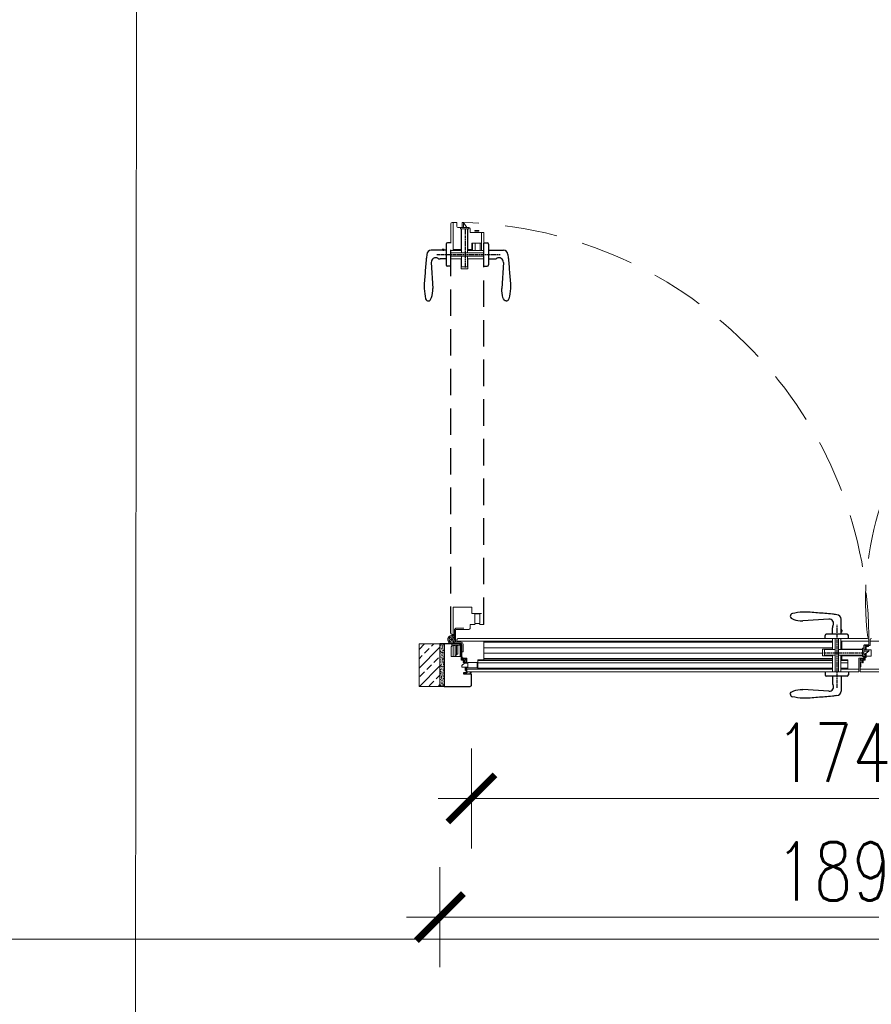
# Model space of a CAD drawing. Header units: millimetres. Extents: x 23192 to 149900, y -396339 to -79279.
# Tile 122 of 136: x 80949 to 81153, y -210633 to -210396. Entities that reach past the tile are written whole.
import ezdxf

# ---------------------------------------------------------------- set-up
doc = ezdxf.new("R2010")
doc.units = ezdxf.units.MM
for name, pattern in [('CENTER', [0.6, 0.375, -0.075, 0.075, -0.075]), ('DASHDOT', [25.4, 12.7, -6.35, 0, -6.35]), ('DASHED', [19.05, 12.7, -6.35]), ('HIDDENX2', [19.05, 12.7, -6.35])]:
    doc.linetypes.add(name, pattern=pattern)
doc.layers.get('0').update_dxf_attribs({"lineweight": 0})
for name, color, linetype, lineweight in [('! Ślusarka opisy', 2, 'Continuous', 15), ('0_LEGENDA', 7, 'Continuous', 13), ('Drzwi - hatch', 8, 'Continuous', 5), ('Drzwi KRAWĘDZIE', 7, 'Continuous', 20), ('Drzwi Kreskowanie', 252, 'Continuous', 5)]:
    doc.layers.add(name, color=color, linetype=linetype, lineweight=lineweight)
for name, color, linetype in [('Drzwi - klamki', 150, 'Continuous'), ('Drzwi PRZER-DUŻA', 240, 'DASHED'), ('GRUBA', 4, 'Continuous'), ('OSIE-DUŻE', 40, 'CENTER'), ('POMOCN-2', 13, 'Continuous'), ('SYMETRIA-DASHDOT', 6, 'DASHDOT')]:
    doc.layers.add(name, color=color, linetype=linetype)
doc.styles.add('SIMPLEX', font='simplex.shx', dxfattribs={"width": 0.77})
doc.dimstyles.new('OL PB 200', dxfattribs={"dimscale": 4, "dimtxt": 3.5, "dimasz": 0.2, "dimexe": 10, "dimexo": 10, "dimgap": 1, "dimtad": 1, "dimdec": 1, "dimrnd": 0.5, "dimzin": 9, "dimdsep": 46, "dimtxsty": 'SIMPLEX', "dimblk": 'thick_MSz', "dimcen": 0.1, "dimdle": 8, "dimse1": 1, "dimse2": 1, "dimclrd": 256, "dimclre": 256, "dimclrt": 3, "dimadec": 1, "dimazin": 2, "dimtfac": 1, "dimtdec": 1, "dimtix": 1, "dimtofl": 0, "dimtmove": 2, "dimatfit": 3, "dimldrblk": 'thick_MSz', "dimfxl": 10, "dimfxlon": 1, "dimtolj": 1, "dimlwd": -1, "dimlwe": -1, "dimarcsym": 0})

# ---------------------------------------------------------------- blocks, each defined once
blk = doc.blocks.new('thick_MSz')
for p, q in [((0, 15), (0, -15)), ((-10, 0), (10, 0))]:
    blk.add_line(p, q)
at = {"const_width": 2, "elevation": 2}
blk.add_lwpolyline([(-7.07, -7.07), (7.07, 7.07)], dxfattribs=at)
blk = doc.blocks.new('*D324')
at = {"layer": '0_LEGENDA', "transparency": 16777216}
blk.add_line((81058.22, -210583.07), (81230.42, -210583.07), dxfattribs=at)
at = {"layer": 'DEFPOINTS', "color": 0, "transparency": 16777216}
for p in [(81057.42, -210554.54), (81231.22, -210554.54), (81231.22, -210583.07)]:
    blk.add_point(p, dxfattribs=at)
at = {"layer": '0_LEGENDA', "transparency": 16777216, "xscale": 0.8, "yscale": 0.8, "zscale": 0.8, "rotation": 180}
blk.add_blockref('thick_MSz', (81057.42, -210583.07), dxfattribs=at)
at = {"layer": '0_LEGENDA', "transparency": 16777216, "xscale": 0.8, "yscale": 0.8, "zscale": 0.8}
blk.add_blockref('thick_MSz', (81231.22, -210583.07), dxfattribs=at)
at = {"layer": '0_LEGENDA', "color": 3, "transparency": 16777216, "insert": (81144.32, -210572.07), "char_height": 14, "attachment_point": 5, "style": 'SIMPLEX'}
blk.add_mtext('\\A1;174', dxfattribs=at)
blk = doc.blocks.new('*D325')
at = {"layer": '0_LEGENDA', "transparency": 16777216}
blk.add_line((81050.62, -210611.58), (81238.02, -210611.58), dxfattribs=at)
at = {"layer": 'DEFPOINTS', "color": 0, "transparency": 16777216}
for p in [(81049.82, -210556.15), (81238.82, -210556.15), (81238.82, -210611.58)]:
    blk.add_point(p, dxfattribs=at)
at = {"layer": '0_LEGENDA', "transparency": 16777216, "xscale": 0.8, "yscale": 0.8, "zscale": 0.8, "rotation": 180}
blk.add_blockref('thick_MSz', (81049.82, -210611.58), dxfattribs=at)
at = {"layer": '0_LEGENDA', "transparency": 16777216, "xscale": 0.8, "yscale": 0.8, "zscale": 0.8}
blk.add_blockref('thick_MSz', (81238.82, -210611.58), dxfattribs=at)
at = {"layer": '0_LEGENDA', "color": 3, "transparency": 16777216, "insert": (81144.32, -210600.58), "char_height": 14, "attachment_point": 5, "style": 'SIMPLEX'}
blk.add_mtext('\\A1;189', dxfattribs=at)

msp = doc.modelspace()

# ---------------------------------------------------------------- hatches: boundary and pattern name
at = {"layer": 'Drzwi - hatch'}
h = msp.add_hatch(dxfattribs=at)
h.set_pattern_fill('ANSI33', color=256, scale=0.5, angle=180)
h.set_pattern_definition([(225, (80891.2425, -206529.497), (2.245064, -2.245064), []), (225, (80888.9975, -206529.497), (2.245064, -2.245064), [1.5875, -0.79375])])
h.paths.add_polyline_path([(81044.818, -210556.149), (81049.818, -210556.149), (81049.818, -210545.949), (81044.818, -210545.949)])
h = msp.add_hatch(dxfattribs=at)
h.set_pattern_fill('AR-CONC', color=256, scale=0.003, angle=180)
h.set_pattern_definition([(230, (79984.19496, -206270.45877), (-0.546554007, 0.047817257), [0.05715, -0.62865]), (175, (79984.19496, -206270.45877), (0.105730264, -0.573170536), [0.04572, -0.50292175]), (280.451445, (79984.1494, -206270.4548), (-0.44082374, -0.525353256), [0.048570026, -0.534270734]), (226.1842, (79984.19496, -206270.6112), (-0.81323712, 0.12612698), [0.085725, -0.942975]), (276.635558, (79984.1272, -206270.6007), (-0.7122124, -0.74227837), [0.07285507, -0.80140682]), (171.184151, (79984.19496, -206270.6112), (-0.7122124, -0.74227837), [0.0685799, -0.7543792]), (201, (79984.11876, -206270.57307), (-0.454843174, 0.306795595), [0.05715, -0.62865]), (146, (79984.11876, -206270.57307), (-0.185406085, -0.5525639), [0.04572, -0.50292]), (251.451445, (79984.08085, -206270.5475), (-0.64024926, -0.245768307), [0.048570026, -0.53426981]), (217.5, (79984.19496, -206270.45877), (-0.00926581, -0.253665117), [0, -0.496824, 0, -0.51054, 0, -0.504825]), (187.5, (79984.19496, -206270.45877), (-0.200458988, -0.300541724), [0, -0.291084, 0, -0.485394, 0, -0.192405]), (147.5, (79984.36488, -206270.45877), (-0.4067717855, 0.017186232), [0, -0.1905, 0, -0.59436, 0, -0.78867]), (137.5, (79984.44108, -206270.45877), (-0.444387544, -0.076279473), [0, -0.24765, 0, -0.394716, 0, -0.56007])])
h.paths.add_polyline_path([(81049.818, -210556.149), (81050.818, -210556.149), (81050.818, -210545.949), (81049.818, -210545.949)])
at = {"layer": 'Drzwi Kreskowanie'}
h = msp.add_hatch(dxfattribs=at)
h.set_pattern_fill('ANSI37', color=256, scale=0.05, angle=540, style=0)
h.set_pattern_definition([(315, (75058.63553, -211119.9231), (-0.1122532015, -0.1122532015), []), (225, (75058.63553, -211119.9231), (-0.1122532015, 0.1122532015), [])])
h.paths.add_polyline_path([(81059.198, -210446.794), (81059.198, -210446.594), (81058.198, -210446.594), (81058.198, -210446.794)])
h = msp.add_hatch(dxfattribs=at)
h.set_pattern_fill('ANSI37', color=256, scale=0.05, angle=450, style=0)
h.set_pattern_definition([(225, (80479.14897, -204547.88605), (-0.1122532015, 0.1122532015), []), (135, (80479.14897, -204547.88605), (0.1122532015, 0.1122532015), [])])
h.paths.add_polyline_path([(81054.968, -210548.449), (81054.768, -210548.449), (81054.768, -210547.449), (81054.968, -210547.449)])
h = msp.add_hatch(dxfattribs=at)
h.set_pattern_fill('ANSI37', color=256, scale=0.05, angle=450, style=0)
h.set_pattern_definition([(135, (79142.70732, -206530.42877), (-0.1122532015, -0.1122532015), []), (225, (79142.70732, -206530.42877), (0.1122532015, -0.1122532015), [])])
h.paths.add_polyline_path([(81055.964, -210552.349), (81056.164, -210552.349), (81056.164, -210551.848), (81056.014, -210551.848), (81056.014, -210551.548), (81055.964, -210551.548)])
h = msp.add_hatch(dxfattribs=at)
h.set_pattern_fill('ANSI37', color=256, scale=0.05, angle=450, style=0)
h.set_pattern_definition([(225, (80477.64418, -204550.86605), (-0.1122532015, 0.1122532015), []), (135, (80477.64418, -204550.86605), (0.1122532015, 0.1122532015), [])])
h.paths.add_polyline_path([(81150.773, -210551.429), (81150.973, -210551.429), (81150.973, -210550.429), (81150.773, -210550.429)])

# ---------------------------------------------------------------- linework, layer by layer
at = {"layer": '! Ślusarka opisy', "linetype": 'HIDDENX2'}
for centre, radius, start, end in [((81052.668, -210544.899), 100.23, 359.1709, 88.57306), ((81225.519, -210535.515), 73.434, 87.88935, 188.60811)]:
    msp.add_arc(centre, radius, start, end, dxfattribs=at)
for p, q in [((81052.418, -210445.019), (81052.418, -210449.699)), ((81053.918, -210444.699), (81052.738, -210444.699)), ((81053.918, -210445.699), (81053.918, -210444.699)), ((81056.798, -210445.899), (81054.118, -210445.899)), ((81057.118, -210447.099), (81057.118, -210446.219)), ((81060.318, -210447.099), (81057.118, -210447.099)), ((81060.418, -210449.699), (81060.418, -210447.199)), ((81057.668, -210451.399), (81057.668, -210449.699)), ((81058.268, -210451.399), (81058.268, -210449.699)), ((81059.518, -210451.399), (81059.518, -210449.699)), ((81057.518, -210451.399), (81057.518, -210451.199)), ((81054.238, -210544.649), (81147.868, -210544.649)), ((81144.168, -210545.249), (81060.418, -210545.249)), ((81152.548, -210544.649), (81147.868, -210544.649)), ((81152.868, -210546.149), (81152.868, -210544.969)), ((81153.173, -210546.349), (81153.173, -210544.969)), ((81153.173, -210546.349), (81153.173, -210544.969)), ((81153.173, -210545.249), (81157.523, -210545.249)), ((81234.723, -210545.249), (81153.173, -210545.249)), ((81151.668, -210549.029), (81151.668, -210546.349)), ((81151.868, -210546.149), (81152.868, -210546.149)), ((81151.973, -210547.395), (81151.973, -210546.349)), ((81153.173, -210546.349), (81152.173, -210546.349)), ((81152.823, -210546.349), (81153.173, -210546.349)), ((81146.168, -210549.749), (81146.368, -210549.749)), ((81146.168, -210549.898), (81147.868, -210549.898)), ((81150.468, -210552.549), (81150.468, -210549.349)), ((81150.468, -210549.349), (81151.348, -210549.349)), ((81151.973, -210549.849), (81150.773, -210549.849)), ((81150.773, -210552.549), (81150.773, -210549.949)), ((81151.973, -210549.849), (81151.973, -210548.33)), ((81056.318, -210552.049), (81144.168, -210552.049)), ((81056.416, -210552.649), (81147.868, -210552.649)), ((81146.168, -210550.499), (81147.868, -210550.499)), ((81146.168, -210551.749), (81147.868, -210551.749)), ((81147.868, -210552.649), (81150.368, -210552.649)), ((81150.773, -210552.049), (81232.323, -210552.049)), ((81150.873, -210552.649), (81232.223, -210552.649))]:
    msp.add_line(p, q)
at = {"ltscale": 0.2}
for p, q in [((81060.418, -210549.449), (81144.168, -210549.448)), ((81060.418, -210549.749), (81144.168, -210549.749))]:
    msp.add_line(p, q, dxfattribs=at)
for points in [[(81053.018, -210449.699), (81053.018, -210449.699), (81053.018, -210451.199), (81054.963, -210451.199)], [(81056.563, -210451.199), (81057.518, -210451.199), (81057.518, -210449.699), (81059.818, -210449.699)], [(81053.018, -210543.649), (81053.018, -210537.149), (81057.518, -210537.149), (81057.518, -210538.649), (81059.818, -210538.649)], [(81053.918, -210545.249), (81060.418, -210545.249), (81060.418, -210549.749), (81058.918, -210549.749), (81058.918, -210552.049)], [(81147.868, -210545.249), (81147.868, -210545.249), (81146.368, -210545.249), (81146.368, -210547.194)], [(81146.368, -210548.794), (81146.368, -210549.749), (81147.868, -210549.749), (81147.868, -210552.049)]]:
    msp.add_lwpolyline(points)
for points in [[(81053.318, -210543.649), (81052.738, -210543.649, -0.4142136), (81052.418, -210543.329), (81052.418, -210538.649)], [(81058.318, -210541.249), (81057.118, -210541.249), (81057.118, -210542.129, -0.4142136), (81056.798, -210542.449), (81055.618, -210542.449)], [(81060.418, -210541.149, -0.4142136), (81060.318, -210541.249), (81059.318, -210541.249)], [(81053.918, -210545.549), (81053.918, -210544.969, -0.4142136), (81054.238, -210544.649), (81058.918, -210544.649)], [(81056.318, -210550.548), (81056.318, -210549.349), (81055.438, -210549.349, -0.4142136), (81055.118, -210549.029), (81055.118, -210547.849)], [(81056.418, -210552.649, -0.4142136), (81056.318, -210552.549), (81056.318, -210551.548)]]:
    msp.add_lwpolyline(points, format="xyb")
msp.add_lwpolyline([(81058.918, -210549.899), (81144.168, -210549.898)], dxfattribs=at)
for centre, radius, start, end in [((81052.738, -210445.019), 0.32, 90, 180), ((81054.118, -210445.699), 0.2, 180, 270), ((81056.798, -210446.219), 0.32, 0, 90), ((81060.318, -210447.199), 0.1, 0, 90), ((81152.548, -210544.969), 0.32, 0, 90), ((81153.493, -210544.969), 0.32, 90, 180), ((81151.868, -210546.349), 0.2, 90, 180), ((81151.348, -210549.029), 0.32, 270, 0), ((81150.368, -210552.549), 0.1, 270, 0), ((81150.873, -210552.549), 0.1, 180, 269.99979)]:
    msp.add_arc(centre, radius, start, end)
at = {"layer": '0_LEGENDA', "linetype": 'ByBlock', "ltscale": 5}
for p, q in [((80975.194, -212469.568), (80977.132, -210164.161)), ((77680.534, -210616.848), (81337.982, -210616.848))]:
    msp.add_line(p, q, dxfattribs=at)
at = {"layer": 'Drzwi - klamki', "ltscale": 0.2}
for p, q in [((81051.358, -210449.899), (81051.358, -210454.899)), ((81052.418, -210449.599), (81051.658, -210449.599)), ((81060.418, -210449.599), (81061.178, -210449.599)), ((81061.478, -210449.899), (81061.478, -210454.899)), ((81051.358, -210451.349), (81047.758, -210451.349)), ((81050.358, -210451.149), (81050.358, -210451.349)), ((81050.858, -210451.149), (81050.358, -210451.149)), ((81050.858, -210451.149), (81050.858, -210451.349)), ((81061.478, -210451.349), (81065.078, -210451.349)), ((81047.763, -210454.299), (81048.158, -210460.549)), ((81051.358, -210453.449), (81049.876, -210453.449)), ((81052.418, -210455.199), (81051.658, -210455.199)), ((81060.418, -210455.199), (81061.178, -210455.199)), ((81061.478, -210453.449), (81062.961, -210453.449)), ((81065.074, -210454.299), (81064.678, -210460.549)), ((81143.268, -210539.994), (81137.018, -210540.389)), ((81146.218, -210543.589), (81146.218, -210539.989)), ((81144.118, -210543.589), (81144.118, -210542.107)), ((81146.418, -210542.589), (81146.218, -210542.589)), ((81146.418, -210543.089), (81146.218, -210543.089)), ((81146.418, -210543.089), (81146.418, -210542.589)), ((81142.368, -210544.649), (81142.368, -210543.889)), ((81147.668, -210543.589), (81142.668, -210543.589)), ((81147.968, -210544.649), (81147.968, -210543.889)), ((81142.368, -210552.649), (81142.368, -210553.409)), ((81147.968, -210552.649), (81147.968, -210553.409)), ((81147.668, -210553.709), (81142.668, -210553.709)), ((81144.118, -210553.709), (81144.118, -210555.191)), ((81146.218, -210553.709), (81146.218, -210557.309)), ((81143.268, -210557.304), (81137.018, -210556.909))]:
    msp.add_line(p, q, dxfattribs=at)
for centre, radius, start, end in [((81051.658, -210449.899), 0.3, 90, 180), ((81061.178, -210449.899), 0.3, 0, 90), ((81047.758, -210452.399), 1.05, 90, 180), ((81048.808, -210454.199), 1.05, 58.61185, 185.46502), ((81049.876, -210452.449), 1, 238.61185, 270), ((81062.961, -210452.449), 1, 270, 301.38815), ((81064.028, -210454.199), 1.05, 354.53498, 121.38815), ((81065.078, -210452.399), 1.05, 0, 90), ((81051.658, -210454.899), 0.3, 180, 270), ((81061.178, -210454.899), 0.3, 270, 0), ((81047.108, -210462.809), 0.74, 198.92464, 270), ((81065.719, -210462.809), 0.74, 270, 341.07536), ((81134.758, -210539.339), 0.74, 108.92464, 180), ((81143.368, -210541.039), 1.05, 328.61185, 95.46502), ((81145.168, -210539.989), 1.05, 0, 90), ((81145.118, -210542.107), 1, 148.61185, 180), ((81142.668, -210543.889), 0.3, 90, 180), ((81147.668, -210543.889), 0.3, 0, 90), ((81142.668, -210553.409), 0.3, 180, 270), ((81147.668, -210553.409), 0.3, 270, 0), ((81143.368, -210556.259), 1.05, 264.53498, 31.38815), ((81145.118, -210555.191), 1, 180, 211.38815), ((81145.168, -210557.309), 1.05, 270, 0), ((81134.758, -210557.95), 0.74, 180, 251.07536)]:
    msp.add_arc(centre, radius, start, end, dxfattribs=at)
for centre, major_axis in [((81047.117, -210460.549), (0, 3)), ((81137.018, -210539.348), (3, 0))]:
    msp.add_ellipse(centre, major_axis=major_axis, ratio=0.3470158, start_param=3.1329974, end_param=4.712389, dxfattribs=at)
at = {"layer": 'Drzwi - klamki', "ltscale": 0.2, "extrusion": (0, 0, -1)}
for centre, major_axis in [((81065.719, -210460.549), (0, -3)), ((81137.018, -210557.95), (-3, 0))]:
    msp.add_ellipse(centre, major_axis=major_axis, ratio=0.3470158, start_param=-0.0085952, end_param=1.5707963, dxfattribs=at)
at = {"layer": 'Drzwi - klamki', "ltscale": 0.2}
for points in [[(81046.708, -210452.399), (81046.558, -210453.449), (81046.258, -210456.999), (81046.076, -210460.549), (81046.408, -210463.049)], [(81066.128, -210452.399), (81066.278, -210453.449), (81066.578, -210456.999), (81066.76, -210460.549), (81066.428, -210463.049)], [(81145.168, -210538.939), (81144.118, -210538.789), (81140.568, -210538.489), (81137.018, -210538.307), (81134.518, -210538.639)], [(81145.168, -210558.359), (81144.118, -210558.509), (81140.568, -210558.809), (81137.018, -210558.991), (81134.518, -210558.659)]]:
    msp.add_spline(points, degree=3, dxfattribs=at)
at = {"layer": 'Drzwi KRAWĘDZIE'}
for p, q in [((81053.018, -210444.699), (81053.018, -210451.399)), ((81056.748, -210445.899), (81054.748, -210445.899)), ((81054.748, -210445.899), (81054.748, -210446.195)), ((81056.748, -210446.195), (81054.748, -210446.195)), ((81056.718, -210445.899), (81054.768, -210445.899)), ((81054.963, -210451.399), (81054.963, -210446.195)), ((81055.043, -210451.999), (81055.043, -210446.195)), ((81055.164, -210445.897), (81055.164, -210444.699)), ((81055.164, -210444.699), (81055.464, -210444.699)), ((81055.464, -210445.897), (81055.464, -210444.699)), ((81056.314, -210445.897), (81055.464, -210444.699)), ((81056.443, -210451.999), (81056.443, -210446.195)), ((81056.563, -210451.399), (81056.563, -210446.195)), ((81056.748, -210445.899), (81056.748, -210446.195)), ((81059.818, -210451.399), (81059.818, -210447.099)), ((81052.418, -210451.399), (81054.963, -210451.399)), ((81060.418, -210451.999), (81052.418, -210451.999)), ((81060.418, -210452.799), (81052.418, -210452.799)), ((81052.418, -210453.399), (81054.963, -210453.399)), ((81054.963, -210455.812), (81054.963, -210453.399)), ((81055.043, -210455.312), (81055.043, -210452.799)), ((81056.443, -210455.312), (81056.443, -210452.799)), ((81056.563, -210451.399), (81060.418, -210451.399)), ((81056.563, -210455.812), (81056.563, -210453.399)), ((81056.563, -210453.399), (81060.418, -210453.399)), ((81055.043, -210455.312), (81056.443, -210455.312)), ((81056.443, -210455.312), (81055.043, -210455.312)), ((81056.563, -210455.812), (81054.963, -210455.812)), ((81059.428, -210538.749), (81058.208, -210538.749)), ((81053.318, -210544.899), (81053.318, -210542.649)), ((81053.618, -210544.899), (81053.618, -210542.649)), ((81055.618, -210542.149), (81053.818, -210542.149)), ((81055.618, -210542.449), (81053.818, -210542.449)), ((81052.418, -210544.849), (81052.418, -210544.949)), ((81052.582, -210544.849), (81052.418, -210544.849)), ((81052.418, -210544.849), (81052.418, -210544.949)), ((81052.582, -210544.849), (81052.418, -210544.849)), ((81052.418, -210544.949), (81052.582, -210544.949)), ((81052.418, -210544.949), (81052.582, -210544.949)), ((81052.618, -210544.649), (81052.618, -210544.812)), ((81052.718, -210544.649), (81052.618, -210544.649)), ((81052.618, -210544.649), (81052.618, -210544.812)), ((81052.718, -210544.649), (81052.618, -210544.649)), ((81052.618, -210544.986), (81052.618, -210545.149)), ((81052.618, -210544.986), (81052.618, -210545.149)), ((81052.618, -210545.149), (81052.718, -210545.149)), ((81052.618, -210545.149), (81052.718, -210545.149)), ((81052.668, -210543.949), (81053.318, -210543.949)), ((81052.668, -210545.549), (81054.918, -210545.549)), ((81052.718, -210544.812), (81052.718, -210544.649)), ((81052.718, -210544.812), (81052.718, -210544.649)), ((81052.718, -210545.149), (81052.718, -210544.986)), ((81052.718, -210545.149), (81052.718, -210544.986)), ((81052.918, -210544.849), (81052.755, -210544.849)), ((81052.918, -210544.849), (81052.755, -210544.849)), ((81052.755, -210544.949), (81052.918, -210544.949)), ((81052.755, -210544.949), (81052.918, -210544.949)), ((81052.918, -210544.949), (81052.918, -210544.849)), ((81052.918, -210544.949), (81052.918, -210544.849)), ((81053.405, -210545.499), (81053.109, -210545.377)), ((81053.268, -210544.162), (81053.146, -210544.458)), ((81053.232, -210544.249), (81053.318, -210544.249)), ((81053.318, -210545.463), (81053.318, -210545.549)), ((81053.618, -210544.899), (81053.618, -210545.549)), ((81060.418, -210545.549), (81144.168, -210545.549)), ((81144.168, -210544.649), (81144.168, -210547.194)), ((81144.768, -210552.649), (81144.768, -210544.649)), ((81145.568, -210552.649), (81145.568, -210544.649)), ((81146.168, -210544.649), (81146.168, -210547.194)), ((81152.868, -210545.249), (81146.168, -210545.249)), ((81052.568, -210546.549), (81052.568, -210548.949)), ((81052.718, -210546.549), (81052.568, -210546.549)), ((81052.668, -210545.849), (81054.918, -210545.849)), ((81052.718, -210545.949), (81052.718, -210546.549)), ((81052.718, -210546.249), (81054.522, -210546.249)), ((81053.018, -210546.325), (81053.018, -210548.949)), ((81053.518, -210546.325), (81053.018, -210546.325)), ((81053.518, -210546.249), (81053.518, -210548.649)), ((81053.518, -210546.325), (81053.518, -210548.949)), ((81053.818, -210546.249), (81053.818, -210548.649)), ((81054.118, -210546.325), (81053.818, -210546.325)), ((81054.118, -210546.325), (81054.118, -210548.405)), ((81054.718, -210548.949), (81054.718, -210546.446)), ((81055.118, -210547.849), (81055.118, -210546.049)), ((81055.418, -210547.849), (81055.118, -210547.849)), ((81055.418, -210547.849), (81055.418, -210546.049)), ((81060.418, -210546.849), (81144.168, -210546.849)), ((81141.755, -210547.194), (81144.168, -210547.194)), ((81141.755, -210548.794), (81141.755, -210547.194)), ((81142.255, -210547.274), (81142.255, -210548.674)), ((81142.255, -210548.674), (81142.255, -210547.274)), ((81142.255, -210547.274), (81144.768, -210547.274)), ((81145.568, -210547.274), (81151.372, -210547.274)), ((81146.168, -210547.194), (81151.372, -210547.194)), ((81151.372, -210548.979), (81151.372, -210546.979)), ((81151.668, -210546.979), (81151.372, -210546.979)), ((81151.668, -210548.979), (81151.668, -210546.979)), ((81151.668, -210548.949), (81151.668, -210546.999)), ((81151.67, -210547.395), (81152.868, -210547.395)), ((81151.67, -210547.695), (81152.868, -210547.695)), ((81151.67, -210548.545), (81152.868, -210547.695)), ((81152.268, -210546.529), (81152.268, -210547.395)), ((81152.268, -210547.35), (81153.468, -210547.35)), ((81152.868, -210547.395), (81152.868, -210547.695)), ((81153.468, -210547.35), (81153.468, -210548.849)), ((81052.568, -210548.949), (81055.018, -210548.949)), ((81053.518, -210548.949), (81053.018, -210548.949)), ((81053.818, -210548.649), (81053.518, -210548.649)), ((81054.118, -210548.405), (81053.818, -210548.405)), ((81055.101, -210549.81), (81055.014, -210548.969)), ((81055.07, -210548.921), (81055.057, -210548.921)), ((81055.113, -210548.958), (81055.183, -210549.409)), ((81055.454, -210549.849), (81055.144, -210549.849)), ((81055.144, -210549.849), (81055.539, -210549.849)), ((81055.19, -210549.731), (81055.168, -210549.515)), ((81055.189, -210549.491), (81055.294, -210549.491)), ((81055.212, -210549.75), (81056.102, -210549.75)), ((81055.33, -210549.44), (81055.219, -210549.44)), ((81055.309, -210549.498), (81055.402, -210549.59)), ((81055.33, -210549.44), (81055.411, -210549.521)), ((81055.421, -210549.596), (81055.414, -210549.596)), ((81055.431, -210549.593), (81055.593, -210549.499)), ((81055.443, -210549.527), (81055.48, -210549.512)), ((81055.454, -210550.025), (81055.454, -210550.111)), ((81055.454, -210550.264), (81055.454, -210550.368)), ((81055.542, -210550.189), (81055.457, -210550.119)), ((81055.579, -210550.458), (81055.459, -210550.377)), ((81055.471, -210550.259), (81055.547, -210550.338)), ((81055.472, -210550.017), (81055.539, -210550.087)), ((81055.48, -210549.512), (81055.568, -210549.469)), ((81055.492, -210549.384), (81055.492, -210549.384)), ((81055.527, -210549.349), (81056.188, -210549.349)), ((81055.777, -210549.419), (81055.527, -210549.419)), ((81055.539, -210550.087), (81055.539, -210549.849)), ((81055.547, -210550.338), (81055.542, -210550.189)), ((81055.568, -210549.469), (81055.606, -210549.447)), ((81055.622, -210549.489), (81055.823, -210549.489)), ((81055.628, -210549.442), (81055.777, -210549.442)), ((81055.77, -210550.389), (81055.657, -210550.458)), ((81055.696, -210549.849), (81055.696, -210550.087)), ((81055.696, -210549.849), (81056.159, -210549.849)), ((81055.696, -210550.087), (81055.756, -210550.04)), ((81055.713, -210550.18), (81055.705, -210550.338)), ((81055.705, -210550.338), (81055.757, -210550.278)), ((81055.772, -210550.115), (81055.713, -210550.18)), ((81055.774, -210550.048), (81055.774, -210550.107)), ((81055.775, -210550.286), (81055.775, -210550.379)), ((81055.783, -210549.425), (81055.783, -210549.425)), ((81055.841, -210549.471), (81055.841, -210549.447)), ((81055.859, -210549.419), (81056.113, -210549.419)), ((81056.113, -210549.419), (81056.011, -210549.525)), ((81056.014, -210550.548), (81056.014, -210550.248)), ((81056.214, -210550.248), (81056.014, -210550.248)), ((81056.017, -210549.666), (81056.108, -210549.73)), ((81056.208, -210549.416), (81056.062, -210549.565)), ((81056.074, -210549.639), (81056.186, -210549.702)), ((81056.214, -210549.75), (81056.214, -210549.795)), ((81056.214, -210550.548), (81056.214, -210550.248)), ((81056.217, -210549.378), (81056.217, -210549.395)), ((81060.418, -210548.149), (81141.755, -210548.149)), ((81141.755, -210548.794), (81144.168, -210548.794)), ((81142.255, -210548.674), (81144.768, -210548.674)), ((81144.168, -210548.794), (81144.168, -210552.649)), ((81145.568, -210548.674), (81151.372, -210548.674)), ((81146.168, -210548.794), (81151.372, -210548.794)), ((81146.168, -210548.794), (81146.168, -210552.649)), ((81150.77, -210549.378), (81150.77, -210549.395)), ((81150.773, -210549.75), (81150.773, -210549.795)), ((81150.779, -210549.416), (81150.925, -210549.565)), ((81151.46, -210549.349), (81150.799, -210549.349)), ((81151.46, -210549.349), (81150.799, -210549.349)), ((81150.913, -210549.639), (81150.801, -210549.702)), ((81151.291, -210549.849), (81150.827, -210549.849)), ((81150.874, -210549.419), (81150.976, -210549.525)), ((81151.128, -210549.419), (81150.874, -210549.419)), ((81150.969, -210549.666), (81150.879, -210549.73)), ((81151.775, -210549.75), (81150.885, -210549.75)), ((81151.146, -210549.471), (81151.146, -210549.447)), ((81151.365, -210549.489), (81151.164, -210549.489)), ((81151.204, -210549.425), (81151.204, -210549.425)), ((81151.21, -210549.419), (81151.46, -210549.419)), ((81151.359, -210549.442), (81151.21, -210549.442)), ((81151.212, -210550.286), (81151.212, -210550.379)), ((81151.213, -210550.048), (81151.213, -210550.107)), ((81151.215, -210550.115), (81151.274, -210550.18)), ((81151.217, -210550.389), (81151.33, -210550.458)), ((81151.282, -210550.338), (81151.23, -210550.278)), ((81151.291, -210550.087), (81151.231, -210550.04)), ((81151.274, -210550.18), (81151.282, -210550.338)), ((81151.291, -210549.849), (81151.291, -210550.087)), ((81151.668, -210548.979), (81151.372, -210548.979)), ((81151.419, -210549.469), (81151.381, -210549.447)), ((81151.556, -210549.593), (81151.394, -210549.499)), ((81151.408, -210550.458), (81151.528, -210550.377)), ((81151.506, -210549.512), (81151.419, -210549.469)), ((81151.439, -210550.338), (81151.445, -210550.189)), ((81151.516, -210550.259), (81151.439, -210550.338)), ((81151.445, -210550.189), (81151.53, -210550.119)), ((81151.448, -210550.087), (81151.448, -210549.849)), ((81151.843, -210549.849), (81151.448, -210549.849)), ((81151.514, -210550.017), (81151.448, -210550.087)), ((81151.495, -210549.384), (81151.495, -210549.384)), ((81151.544, -210549.527), (81151.506, -210549.512)), ((81151.533, -210549.849), (81151.843, -210549.849)), ((81151.533, -210550.025), (81151.533, -210550.111)), ((81151.533, -210550.264), (81151.533, -210550.368)), ((81151.565, -210549.596), (81151.572, -210549.596)), ((81151.656, -210549.44), (81151.575, -210549.521)), ((81151.677, -210549.498), (81151.585, -210549.59)), ((81151.656, -210549.44), (81151.768, -210549.44)), ((81151.797, -210549.491), (81151.693, -210549.491)), ((81151.796, -210549.731), (81151.819, -210549.515)), ((81151.874, -210548.958), (81151.804, -210549.409)), ((81151.886, -210549.81), (81151.973, -210548.969)), ((81151.917, -210548.921), (81151.93, -210548.921)), ((81151.968, -210549.249), (81152.268, -210549.249)), ((81151.973, -210548.749), (81152.268, -210548.749)), ((81152.268, -210548.12), (81152.268, -210549.249)), ((81152.268, -210549.249), (81152.268, -210548.184)), ((81152.268, -210548.849), (81153.468, -210548.849)), ((81055.585, -210550.46), (81055.651, -210550.46)), ((81056.214, -210550.448), (81056.014, -210550.448)), ((81056.014, -210551.548), (81056.014, -210551.848)), ((81056.214, -210551.648), (81056.014, -210551.648)), ((81056.214, -210551.848), (81056.014, -210551.848)), ((81056.214, -210551.548), (81056.214, -210551.848)), ((81057.303, -210552.649), (81057.273, -210552.78)), ((81057.318, -210552.839), (81057.318, -210552.649)), ((81058.818, -210551.658), (81058.818, -210550.438)), ((81144.168, -210550.499), (81058.918, -210550.499)), ((81144.168, -210551.749), (81058.918, -210551.749)), ((81146.168, -210552.049), (81150.468, -210552.049)), ((81151.402, -210550.46), (81151.336, -210550.46)), ((81055.618, -210553.249), (81057.318, -210553.249)), ((81055.668, -210552.849), (81055.668, -210553.199)), ((81055.668, -210553.199), (81055.964, -210553.199)), ((81055.668, -210553.199), (81055.964, -210553.199)), ((81055.934, -210552.853), (81055.964, -210553.199)), ((81055.983, -210552.849), (81056.001, -210553.049)), ((81056.001, -210553.049), (81056.167, -210552.849)), ((81056.005, -210553.1), (81056.558, -210553.199)), ((81056.005, -210553.1), (81056.014, -210553.199)), ((81056.005, -210553.1), (81056.014, -210553.199)), ((81056.005, -210553.1), (81056.558, -210553.199)), ((81056.014, -210553.199), (81056.558, -210553.199)), ((81056.014, -210553.199), (81056.558, -210553.199)), ((81056.058, -210553.059), (81056.191, -210552.899)), ((81056.058, -210553.059), (81056.843, -210553.199)), ((81056.058, -210553.059), (81056.843, -210553.199)), ((81056.191, -210552.899), (81056.25, -210552.888)), ((81056.843, -210553.199), (81057.215, -210553.199)), ((81056.843, -210553.199), (81057.215, -210553.199)), ((81057.067, -210553.01), (81057.263, -210552.833)), ((81057.215, -210553.199), (81057.067, -210553.01)), ((81057.135, -210553.016), (81057.318, -210552.839)), ((81057.318, -210553.249), (81057.135, -210553.016))]:
    msp.add_line(p, q, dxfattribs=at)
for points in [[(81058.198, -210446.594), (81058.198, -210446.794), (81059.198, -210446.794), (81059.198, -210446.594)], [(81058.208, -210538.749), (81058.208, -210541.049), (81059.428, -210541.049), (81059.428, -210538.749), (81059.328, -210538.649), (81058.308, -210538.649)], [(81044.818, -210545.949), (81049.818, -210545.949), (81049.818, -210556.149), (81044.818, -210556.149)], [(81054.768, -210547.449), (81054.968, -210547.449), (81054.968, -210548.449), (81054.768, -210548.449)], [(81056.518, -210550.548), (81055.718, -210550.548), (81055.118, -210551.148), (81055.118, -210551.548), (81056.518, -210551.548)], [(81058.818, -210550.438), (81056.518, -210550.438), (81056.518, -210551.658), (81058.818, -210551.658), (81058.918, -210551.558), (81058.918, -210550.538)], [(81150.973, -210550.429), (81150.773, -210550.429), (81150.773, -210551.429), (81150.973, -210551.429)]]:
    msp.add_lwpolyline(points, close=True, dxfattribs=at)
for points in [[(81054.718, -210548.949), (81055.018, -210548.949), (81055.018, -210545.949), (81052.718, -210545.949), (81052.718, -210546.249)], [(81151.973, -210546.799), (81151.973, -210546.349), (81152.823, -210546.349), (81152.823, -210546.529), (81152.268, -210546.529)], [(81056.164, -210551.848), (81056.164, -210552.349), (81055.964, -210552.349), (81055.964, -210551.548)]]:
    msp.add_lwpolyline(points, dxfattribs=at)
msp.add_circle((81052.668, -210544.899), 0.6, dxfattribs=at)
msp.add_circle((81052.668, -210544.899), 0.6, dxfattribs=at)
for centre, radius, start, end in [((81057.147, -210446.768), 0.0289, 180, 270), ((81053.818, -210542.649), 0.5, 90, 180), ((81053.818, -210542.649), 0.2, 90, 180), ((81052.668, -210544.899), 0.95, 50.84169, 0), ((81052.668, -210544.899), 0.95, 50.84169, 0), ((81052.668, -210544.899), 0.95, 320.84169, 270), ((81052.668, -210544.899), 0.95, 320.84169, 270), ((81052.668, -210544.899), 0.65, 42.70871, 0), ((81052.668, -210544.899), 0.65, 312.70871, 270), ((81052.668, -210544.899), 0.1, 120, 150), ((81052.668, -210544.899), 0.1, 120, 150), ((81052.668, -210544.899), 0.1, 210, 240), ((81052.668, -210544.899), 0.1, 210, 240), ((81052.668, -210544.899), 0.1, 30, 60), ((81052.668, -210544.899), 0.1, 30, 60), ((81052.668, -210544.899), 0.1, 300, 330), ((81052.668, -210544.899), 0.1, 300, 330), ((81054.918, -210546.049), 0.5, 0, 90), ((81054.646, -210546.321), 0.144, 300.24838, 149.75162), ((81054.918, -210546.049), 0.2, 0, 90), ((81055.057, -210548.964), 0.0434, 90, 185.93988), ((81055.07, -210548.964), 0.0434, 8.81043, 90), ((81055.144, -210549.806), 0.0434, 185.93988, 270), ((81055.19, -210549.513), 0.0217, 90.19456, 185.93988), ((81055.219, -210549.404), 0.0361, 188.81043, 270), ((81055.212, -210549.728), 0.0217, 185.93988, 270), ((81055.29, -210549.52), 0.0294, 41.9308, 82.43452), ((81055.414, -210549.577), 0.0181, 225.01195, 270), ((81055.432, -210549.501), 0.0289, 225.01195, 292.8251), ((81055.421, -210549.577), 0.0181, 270, 300.08298), ((81055.464, -210550.025), 0.0108, 42.59235, 180), ((81055.464, -210550.111), 0.0108, 180, 228.37832), ((81055.464, -210550.268), 0.0112, 57.18701, 160.31765), ((81055.465, -210550.368), 0.0108, 180, 235.89151), ((81055.527, -210549.384), 0.0351, 90, 180), ((81055.527, -210549.384), 0.0351, 180, 270), ((81055.629, -210549.561), 0.0716, 96.05413, 120.813), ((81055.628, -210549.485), 0.0434, 90, 120.08298), ((81055.763, -210550.048), 0.0108, 0, 132.6348), ((81055.764, -210550.286), 0.0108, 0, 132.12574), ((81055.764, -210550.379), 0.0108, 302.16432, 0), ((81055.763, -210550.107), 0.0108, 318.90641, 0), ((81055.777, -210549.425), 0.00614, 0, 90), ((81055.761, -210549.426), 0.0216, 315.62301, 2.70364), ((81055.823, -210549.471), 0.0181, 270, 0), ((81055.87, -210549.446), 0.029, 112.04102, 182.41399), ((81056.063, -210549.593), 0.0858, 127.23443, 238.2729), ((81056.1, -210549.597), 0.0496, 127.23443, 238.2729), ((81056.102, -210549.739), 0.0108, 270, 54.82408), ((81056.159, -210549.795), 0.0542, 270, 0), ((81056.159, -210549.75), 0.0542, 0, 60.49873), ((81056.188, -210549.378), 0.0289, 0, 90), ((81056.188, -210549.395), 0.0289, 313.94643, 0), ((81150.799, -210549.378), 0.0289, 90, 180), ((81150.799, -210549.395), 0.0289, 180, 226.05357), ((81150.827, -210549.75), 0.0542, 119.50127, 180), ((81150.827, -210549.795), 0.0542, 180, 270), ((81150.885, -210549.739), 0.0108, 125.17592, 270), ((81150.887, -210549.597), 0.0496, 301.7271, 52.76557), ((81150.924, -210549.593), 0.0858, 301.7271, 52.76557), ((81151.117, -210549.446), 0.029, 357.58601, 67.95898), ((81151.164, -210549.471), 0.0181, 180, 270), ((81151.21, -210549.425), 0.00614, 90, 180), ((81151.225, -210549.426), 0.0216, 177.29636, 224.37699), ((81151.223, -210550.286), 0.0108, 47.87426, 180), ((81151.223, -210550.379), 0.0108, 180, 237.83568), ((81151.223, -210550.048), 0.0108, 47.3652, 180), ((81151.223, -210550.107), 0.0108, 180, 221.09359), ((81151.359, -210549.485), 0.0434, 59.91702, 90), ((81151.358, -210549.561), 0.0716, 59.187, 83.94587), ((81151.46, -210549.384), 0.0351, 0, 90), ((81151.46, -210549.384), 0.0351, 270, 0), ((81151.522, -210550.025), 0.0108, 0, 137.40765), ((81151.522, -210550.268), 0.0112, 19.68235, 122.81299), ((81151.522, -210550.368), 0.0108, 304.10849, 0), ((81151.522, -210550.111), 0.0108, 311.62168, 0), ((81151.555, -210549.501), 0.0289, 247.1749, 314.98805), ((81151.565, -210549.577), 0.0181, 239.91702, 270), ((81151.572, -210549.577), 0.0181, 270, 314.98805), ((81151.697, -210549.52), 0.0294, 97.56548, 138.0692), ((81151.768, -210549.404), 0.0361, 270, 351.18957), ((81151.775, -210549.728), 0.0217, 270, 354.06012), ((81151.797, -210549.513), 0.0217, 354.06012, 89.80544), ((81151.843, -210549.806), 0.0434, 270, 354.06012), ((81151.917, -210548.964), 0.0434, 90, 171.18957), ((81151.93, -210548.964), 0.0434, 354.06012, 90), ((81055.585, -210550.449), 0.0108, 235.89151, 270), ((81055.651, -210550.449), 0.0108, 270, 302.16432), ((81056.724, -210553.378), 0.732, 95.00539, 133.71386), ((81056.786, -210553.41), 0.749, 50.42539, 135.71581), ((81056.813, -210553.434), 0.8, 54.84885, 78.99677), ((81151.336, -210550.449), 0.0108, 237.83568, 270), ((81151.402, -210550.449), 0.0108, 270, 304.10849)]:
    msp.add_arc(centre, radius, start, end, dxfattribs=at)
at = {"layer": 'Drzwi PRZER-DUŻA', "ltscale": 0.5}
for p, q in [((81052.418, -210543.329), (81052.418, -210449.699)), ((81060.418, -210541.151), (81060.418, -210449.699))]:
    msp.add_line(p, q, dxfattribs=at)
at = {"layer": 'GRUBA'}
msp.add_lwpolyline([(81056.214, -210550.548), (81056.214, -210549.849), (81055.018, -210549.849), (81055.018, -210548.447), (81055.018, -210548.447), (81055.018, -210548.449), (81054.768, -210548.449), (81054.768, -210547.449), (81055.018, -210547.449), (81055.018, -210546.449), (81055.018, -210546.449), (81055.018, -210545.949), (81050.818, -210545.949), (81050.818, -210556.149), (81057.098, -210556.149, 0.4142136), (81057.418, -210555.829), (81057.418, -210553.249), (81055.618, -210553.249), (81055.618, -210552.849), (81056.214, -210552.849), (81056.214, -210552.349), (81055.964, -210552.349), (81055.964, -210551.548)], format="xyb", dxfattribs=at)
at = {"layer": 'OSIE-DUŻE', "ltscale": 0.3}
for p, q in [((81055.918, -210445.899), (81055.918, -210455.509)), ((81050.608, -210450.998), (81050.608, -210451.522)), ((81049.118, -210452.399), (81064.289, -210452.399)), ((81145.168, -210541.349), (81145.168, -210556.519)), ((81146.569, -210542.839), (81146.045, -210542.839)), ((81151.668, -210548.149), (81142.058, -210548.149))]:
    msp.add_line(p, q, dxfattribs=at)
at = {"layer": 'POMOCN-2'}
for p, q in [((81050.818, -210545.949), (81049.818, -210545.949)), ((81050.818, -210556.149), (81049.818, -210556.149))]:
    msp.add_line(p, q, dxfattribs=at)
at = {"layer": 'SYMETRIA-DASHDOT'}
for p, q in [((81052.326, -210544.899), (81053.011, -210544.899)), ((81053.011, -210544.899), (81052.326, -210544.899)), ((81052.668, -210544.556), (81052.668, -210545.242)), ((81052.668, -210544.556), (81052.668, -210545.242))]:
    msp.add_line(p, q, dxfattribs=at)

# ---------------------------------------------------------------- dimensions: what is measured, and where the dimension line sits
at = {"layer": '0_LEGENDA', "color": 7}
for base, p1, p2, picture, middle in [((81231.223, -210583.069), (81057.418, -210554.539), (81231.223, -210554.539), '*D324', (81144.321, -210572.069)), ((81238.823, -210611.583), (81049.818, -210556.149), (81238.823, -210556.149), '*D325', (81144.321, -210600.583))]:
    dim = msp.add_linear_dim(base=base, p1=p1, p2=p2, dimstyle='OL PB 200', dxfattribs=at)
    dim.commit()
    dim.dimension.update_dxf_attribs({"geometry": picture, "text_midpoint": middle})

doc.saveas('drawing.dxf')
